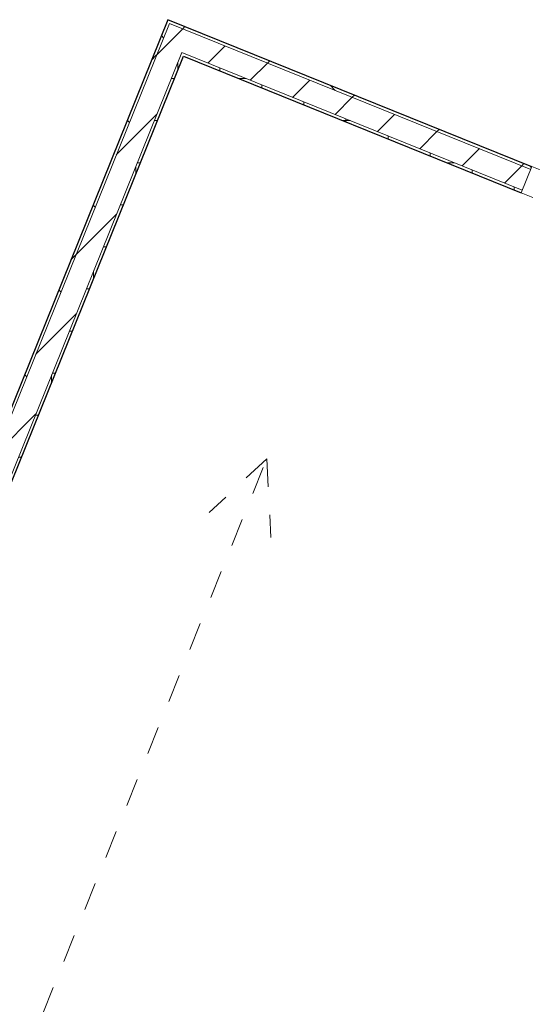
# Model space of a CAD drawing. Header units: millimetres. Extents: x 1512 to 2105, y 794 to 1149.
# Tile 155 of 256: x 1668.78 to 1670.61, y 1106.76 to 1110.27. Entities that reach past the tile are written whole.
import ezdxf

# ---------------------------------------------------------------- set-up
doc = ezdxf.new("R2010")
doc.units = ezdxf.units.MM
doc.linetypes.add('Dash', pattern=[0.00635, 0.003175, -0.003175])
for name, color, linetype, lineweight in [('A-DOOR', 31, 'Continuous', 9), ('A-GENM', 13, 'Continuous', 9), ('A-WALL', 113, 'Continuous', 9), ('A-WALL-PATT', 111, 'Continuous', 25)]:
    doc.layers.add(name, color=color, linetype=linetype, lineweight=lineweight)
pattern_1 = [(45, (1794.89136, 1082.60845), (-0.21213203, 0.21213203), []), (135, (1794.89136, 1082.60845), (-0.21213203, -0.21213203), [])]
pattern_2 = [(0, (1794.89136, 1082.60845), (0, 0.15), []), (90, (1794.89136, 1082.60845), (-0.15, 9e-18), [])]
pattern_3 = [(45, (1794.89136, 1082.60845), (-0.10606602, 0.10606602), [])]

# ---------------------------------------------------------------- blocks, each defined once
blk = doc.blocks.new('Escalator - Escalator-V10-همکف')
at = {"layer": 'A-GENM', "linetype": 'Dash'}
for p, q in [((0.0012, 6.6022), (0.0012, 1.2692)), ((0.0012, 1.2692), (-0.1173, 1.5232)), ((0.0012, 1.2692), (0.1196, 1.5232))]:
    blk.add_line(p, q, dxfattribs=at)
blk = doc.blocks.new('5-panel_Bi-fold_external_door_10806 - Type 1-225860-همکف')
at = {"layer": 'A-DOOR'}
for p, q in [((-2.331, 0.0516), (-2.375, 0.0516)), ((-2.375, 0.0516), (-2.375, -0.05)), ((-2.375, -0.05), (-2.331, -0.05))]:
    blk.add_line(p, q, dxfattribs=at)

msp = doc.modelspace()

# ---------------------------------------------------------------- hatches: boundary and pattern name
at = {"layer": 'A-WALL-PATT', "lineweight": 9}
h = msp.add_hatch(dxfattribs=at)
h.set_pattern_fill('FP_2', color=256, style=0, pattern_type=2)
h.set_pattern_definition(pattern_1)
h.paths.add_polyline_path([(1662.6746, 1093.8281), (1663.4613, 1095.7752), (1663.452, 1095.779), (1662.6654, 1093.8319)], flags=0)
h.paths.add_polyline_path([(1665.3343, 1100.4111), (1669.3154, 1110.2646), (1669.3061, 1110.2683), (1665.3251, 1100.4149)], flags=0)
h = msp.add_hatch(dxfattribs=at)
h.set_pattern_fill('FP_4', color=256, style=0, pattern_type=2)
h.set_pattern_definition(pattern_3)
h.paths.add_polyline_path([(1662.7488, 1093.7982), (1663.5355, 1095.7453), (1663.4613, 1095.7752), (1662.6746, 1093.8281)], flags=0)
h.paths.add_polyline_path([(1665.4085, 1100.3812), (1669.3858, 1110.2253), (1669.3116, 1110.2553), (1665.3343, 1100.4111), (1665.4084, 1100.3812)], flags=0)
h = msp.add_hatch(dxfattribs=at)
h.set_pattern_fill('FP_2', color=256, style=0, pattern_type=2)
h.set_pattern_definition(pattern_1)
h.paths.add_polyline_path([(1686.2758, 1103.4013), (1686.2795, 1103.4106), (1685.7325, 1103.6316), (1685.7287, 1103.6224), (1686.2016, 1103.4313)], flags=0)
h.paths.add_polyline_path([(1681.0928, 1105.4954), (1681.0965, 1105.5047), (1675.2401, 1107.8708), (1675.2363, 1107.8616), (1681.0662, 1105.5061)], flags=0)
h.paths.add_polyline_path([(1670.6004, 1109.7346), (1670.6042, 1109.7439), (1669.3154, 1110.2646), (1669.3116, 1110.2553), (1670.5738, 1109.7453)], flags=0)
h = msp.add_hatch(dxfattribs=at)
h.set_pattern_fill('FP_4', color=256, style=0, pattern_type=2)
h.set_pattern_definition(pattern_3)
h.paths.add_polyline_path([(1686.1716, 1103.3571), (1686.2016, 1103.4313), (1685.7287, 1103.6224), (1685.6987, 1103.5482), (1686.1623, 1103.3609)], flags=0)
h.paths.add_polyline_path([(1681.0628, 1105.4212), (1681.0928, 1105.4954), (1675.2363, 1107.8616), (1675.2064, 1107.7874), (1681.0591, 1105.4227)], flags=0)
h.paths.add_polyline_path([(1670.5705, 1109.6604), (1670.6004, 1109.7346), (1669.3858, 1110.2253), (1669.3558, 1110.1511), (1670.5667, 1109.6619)], flags=0)
h = msp.add_hatch(dxfattribs=at)
h.set_pattern_fill('FP_3', color=256, style=0, pattern_type=2)
h.set_pattern_definition(pattern_2)
h.paths.add_polyline_path([(1662.7581, 1093.7944), (1663.5448, 1095.7415), (1663.5355, 1095.7453), (1662.7488, 1093.7982)], flags=0)
h.paths.add_polyline_path([(1665.4178, 1100.3774), (1669.3651, 1110.1474), (1669.3558, 1110.1511), (1665.4085, 1100.3812)], flags=0)
h = msp.add_hatch(dxfattribs=at)
h.set_pattern_fill('FP_3', color=256, style=0, pattern_type=2)
h.set_pattern_definition(pattern_2)
h.paths.add_polyline_path([(1686.1586, 1103.3516), (1686.1623, 1103.3609), (1685.6987, 1103.5482), (1685.695, 1103.5389), (1685.7331, 1103.5235)], flags=0)
h.paths.add_polyline_path([(1681.0591, 1105.4119), (1681.0628, 1105.4212), (1675.2064, 1107.7874), (1675.2026, 1107.7781), (1681.0085, 1105.4324)], flags=0)
h.paths.add_polyline_path([(1670.5667, 1109.6511), (1670.5705, 1109.6604), (1669.3651, 1110.1474), (1669.3614, 1110.1381), (1670.5162, 1109.6716)], flags=0)

# ---------------------------------------------------------------- linework, layer by layer
at = {"layer": 'A-WALL'}
for p, q in [((1665.3343, 1100.4111), (1669.3116, 1110.2553)), ((1669.3116, 1110.2553), (1670.6004, 1109.7346)), ((1665.4085, 1100.3812), (1669.3558, 1110.1511)), ((1669.3558, 1110.1511), (1670.5705, 1109.6604))]:
    msp.add_line(p, q, dxfattribs=at)
at = {"layer": 'A-WALL', "lineweight": 25}
for p, q in [((1669.3061, 1110.2683), (1668.4429, 1108.1317)), ((1670.6042, 1109.7439), (1669.3061, 1110.2683)), ((1665.4178, 1100.3774), (1669.3614, 1110.1381)), ((1669.3614, 1110.1381), (1670.5667, 1109.6511))]:
    msp.add_line(p, q, dxfattribs=at)

# ---------------------------------------------------------------- block references
at = {"layer": 'A-DOOR', "rotation": 337.9999999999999}
msp.add_blockref('5-panel_Bi-fold_external_door_10806 - Type 1-225860-همکف', (1672.7875, 1108.8078), dxfattribs=at)
at = {"layer": 'A-GENM', "rotation": 157.9999999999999}
msp.add_blockref('Escalator - Escalator-V10-همکف', (1670.1355, 1109.8793), dxfattribs=at)

doc.saveas('drawing.dxf')
